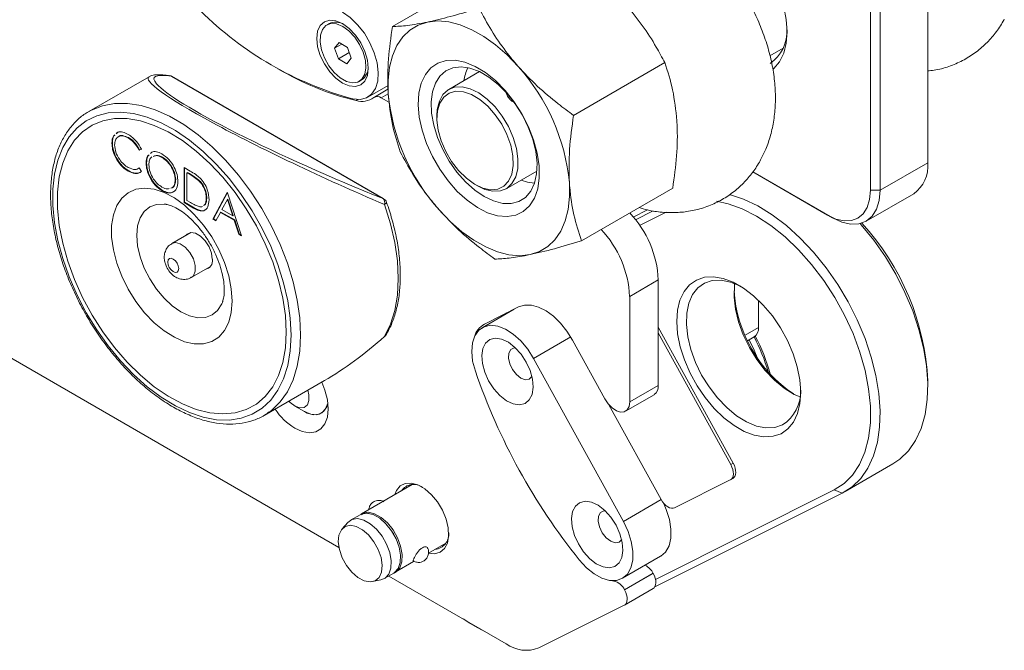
# Model space of a CAD drawing. Header units: millimetres. Extents: x -1492 to 1019, y -120 to 1280.
# Tile 17 of 20: x 867 to 1013, y 469 to 563. Entities that reach past the tile are written whole.
import ezdxf

# ---------------------------------------------------------------- set-up
doc = ezdxf.new("R2010")
doc.units = ezdxf.units.MM

msp = doc.modelspace()

# ---------------------------------------------------------------- linework, layer by layer
at = {"color": 7, "linetype": 'Continuous', "lineweight": 15}
for p, q in [((1001.17, 541.61), (1001.17, 574.27)), ((935.32, 569.61), (921.8, 561.8)), ((992.69, 537.53), (992.69, 570.19)), ((994.1, 570.19), (994.1, 537.53)), ((912.41, 562.23), (912.07, 562.03)), ((913.24, 558.61), (913.89, 559.45)), ((914.28, 559.21), (913.24, 558.61)), ((913.89, 559.45), (915.13, 558.69)), ((913.82, 557.02), (913.24, 558.61)), ((915.4, 557.93), (913.82, 557.02)), ((915.13, 558.69), (915.71, 557.1)), ((977.78, 557.45), (979.72, 558.58)), ((915.06, 556.27), (913.82, 557.02)), ((915.71, 557.1), (915.06, 556.27)), ((962.18, 556.45), (948.66, 548.64)), ((934.73, 555.12), (930.17, 552.49)), ((885.72, 554.37), (876.8, 549.22)), ((920.42, 536.31), (889.04, 554.43)), ((920.49, 536.28), (889.11, 554.4)), ((916.89, 553.68), (917.22, 553.88)), ((918.15, 551.32), (921.15, 553.06)), ((921.14, 552.5), (919.13, 551.34)), ((920.13, 551.24), (921.36, 550.54)), ((928.41, 548.59), (928.41, 548.19)), ((913.88, 484.63), (807.6, 545.99)), ((880.91, 545.95), (881.07, 546.08)), ((880.29, 544.56), (880.22, 544.52)), ((882.68, 545.34), (882.61, 545.3)), ((884.59, 543.61), (884.24, 543.5)), ((884.31, 543.54), (884.24, 543.5)), ((884.67, 543.65), (884.31, 543.54)), ((886, 543.04), (886.15, 543.18)), ((880.86, 542.38), (880.79, 542.34)), ((887.71, 542.44), (887.64, 542.4)), ((1001.17, 541.61), (994.1, 537.53)), ((882.71, 540.41), (882.64, 540.37)), ((884.06, 540.78), (884.31, 540.88)), ((884.24, 540.84), (884.59, 540.33)), ((884.51, 540.27), (884.34, 540.17)), ((885.36, 541.58), (885.29, 541.54)), ((890.93, 540.9), (891.83, 540.38)), ((890.93, 535.72), (890.93, 540.9)), ((891, 535.76), (891, 540.86)), ((891.4, 540.18), (891.33, 540.14)), ((891.33, 540.14), (891.33, 536.02)), ((891.65, 539.96), (891.33, 540.14)), ((891.72, 540), (891.4, 540.18)), ((938.67, 537.76), (943.23, 540.39)), ((975.23, 540.25), (986.32, 533.85)), ((987.03, 533.45), (975.23, 540.25)), ((889.67, 539.12), (889.6, 539.08)), ((891.72, 540), (891.65, 539.96)), ((893.1, 539.05), (893.03, 539.01)), ((887.72, 537.51), (887.65, 537.47)), ((895.19, 533.26), (897.32, 537.21)), ((897.32, 537.21), (897.37, 537.18)), ((934.07, 538.39), (934.42, 538.18)), ((963.36, 537.86), (949.83, 530.05)), ((994.1, 537.53), (992.69, 537.53)), ((891, 535.76), (890.93, 535.72)), ((892.39, 534.95), (891, 535.76)), ((891.33, 536.02), (891.85, 535.72)), ((894.28, 536.39), (894.21, 536.35)), ((895.26, 533.3), (897.35, 537.19)), ((897.34, 536.19), (896.53, 534.68)), ((897.41, 536.23), (897.34, 536.19)), ((898.13, 533.75), (897.34, 536.19)), ((897.37, 537.18), (899.45, 530.8)), ((898.2, 533.79), (897.41, 536.23)), ((992.03, 532.95), (999.1, 537.03)), ((892.32, 534.91), (890.93, 535.72)), ((892.39, 534.95), (892.32, 534.91)), ((896.38, 534.31), (896.31, 534.27)), ((898.42, 533.14), (896.38, 534.31)), ((896.53, 534.68), (898.13, 533.75)), ((959.64, 534.62), (957.52, 533.57)), ((957.84, 533.17), (960.48, 534.49)), ((895.26, 533.3), (895.19, 533.26)), ((895.63, 533), (895.19, 533.26)), ((895.66, 533.07), (895.26, 533.3)), ((896.31, 534.27), (895.63, 533)), ((898.34, 533.1), (896.31, 534.27)), ((898.2, 533.79), (898.13, 533.75)), ((898.42, 533.14), (898.34, 533.1)), ((899.01, 531.05), (898.34, 533.1)), ((899.08, 531.09), (898.42, 533.14)), ((962.39, 534.28), (958.46, 532.32)), ((987.03, 533.45), (986.32, 533.85)), ((891.92, 531.27), (889.09, 529.64)), ((899.08, 531.09), (899.01, 531.05)), ((899.45, 530.8), (899.01, 531.05)), ((899.41, 530.9), (899.08, 531.09)), ((891.99, 524.62), (894.82, 526.25)), ((961.22, 524.26), (956.98, 521.81)), ((961.22, 524.26), (961.22, 508.62)), ((956.98, 521.81), (956.98, 506.17)), ((976.07, 521.23), (976.07, 517.19)), ((896.59, 520.93), (896.64, 521.06)), ((939.84, 519.91), (935.11, 517.18)), ((940.52, 520.25), (935.45, 517.72)), ((938.74, 519.36), (938.64, 519.22)), ((961.22, 517.26), (972.33, 497.09)), ((953.3, 506.62), (948.52, 515.32)), ((961.22, 516.41), (971.97, 496.89)), ((974.46, 515.25), (975.45, 515.82)), ((956.04, 488.47), (942.74, 512.63)), ((942.09, 509.56), (942.49, 509.95)), ((902.8, 504.19), (911.71, 509.33)), ((956.98, 506.17), (961.22, 508.62)), ((1001.18, 508.43), (1001.18, 509.25)), ((909.43, 507.24), (909.27, 507.92)), ((956.35, 504.8), (960.6, 507.25)), ((907.34, 505.55), (908.75, 504.74)), ((961.63, 491.72), (953.89, 505.77)), ((903.48, 504.62), (902.8, 504.19)), ((972.33, 497.09), (971.97, 496.89)), ((988.93, 492.9), (996.01, 496.98)), ((924.74, 493.93), (917.22, 489.59)), ((971.9, 494.62), (963.63, 490.48)), ((971.94, 494.64), (972.29, 494.84)), ((988.49, 492.66), (960.7, 478.78)), ((960.81, 479.89), (987.3, 493.13)), ((987.3, 493.13), (988.49, 492.66)), ((917, 489.46), (915.59, 488.65)), ((915.17, 488.3), (914.34, 487.37)), ((921.66, 487.09), (922, 486.57)), ((927.16, 483.78), (929.74, 485.27)), ((955.4, 485.39), (955.8, 485.79)), ((955.92, 480.04), (961.57, 483.3)), ((922.22, 480.93), (924.95, 482.51)), ((920.59, 479.99), (922, 480.8)), ((938.68, 470.31), (921.26, 480.37)), ((960.47, 480.78), (956.23, 478.33)), ((956.23, 478.32), (960.48, 480.76)), ((960.47, 480.78), (960.48, 480.76)), ((918.86, 479.55), (920.08, 479.8)), ((954.19, 479.7), (954.65, 479.63)), ((956.2, 476.07), (960.44, 478.52)), ((956.23, 478.33), (956.23, 478.32)), ((956.17, 476.05), (943.5, 469.72)), ((933.33, 473.37), (934.03, 472.96))]:
    msp.add_line(p, q, dxfattribs=at)
at = {"color": 8, "linetype": 'Continuous', "lineweight": 15}
for p, q in [((921.18, 551.85), (920.13, 551.24)), ((916.67, 550.97), (916.41, 550.82)), ((976.07, 517.19), (974.09, 516.05)), ((948.24, 515.8), (942.74, 512.63)), ((961.64, 491.7), (956.04, 488.47)), ((954.65, 479.63), (954.75, 479.69))]:
    msp.add_line(p, q, dxfattribs=at)
at = {"color": 7, "linetype": 'Continuous', "lineweight": 15, "flags": 128}
for points in [[(963.8, 576.96), (963.86, 577.02), (964.89, 577.71), (966.09, 578.1), (967.43, 578.16), (968.86, 577.9), (970.36, 577.33), (971.88, 576.45), (973.38, 575.3), (974.81, 573.9), (976.15, 572.29), (977.34, 570.53), (978.37, 568.64), (979.2, 566.7), (979.81, 564.74), (980.19, 562.82), (980.31, 561), (980.19, 559.33), (979.81, 557.84), (979.2, 556.59), (978.37, 555.6), (978.26, 555.5)], [(915.95, 551.07), (917.01, 550.98), (917.95, 551.22), (918.72, 551.77), (919.29, 552.62), (919.62, 553.71), (919.7, 554.99), (919.53, 556.42), (919.11, 557.9), (918.47, 559.39), (917.64, 560.8), (916.65, 562.07), (915.55, 563.13), (914.4, 563.94)], [(918.22, 555.61), (918.09, 554.55), (917.71, 553.7), (917.11, 553.14), (916.31, 552.9), (915.39, 552.99), (914.41, 553.41), (913.42, 554.13), (912.5, 555.1), (911.71, 556.26), (911.1, 557.52), (910.72, 558.8), (910.59, 560.02), (910.72, 561.09), (911.1, 561.93), (911.71, 562.49), (912.5, 562.74), (913.42, 562.65), (914.41, 562.23), (915.39, 561.5), (916.31, 560.53), (917.11, 559.38), (917.71, 558.11), (918.09, 556.83), (918.22, 555.61)], [(917.48, 557.98), (916.94, 559.16), (916.21, 560.25), (915.35, 561.15), (914.43, 561.82), (913.51, 562.19), (912.67, 562.24), (911.95, 561.96), (911.43, 561.38), (911.13, 560.54), (911.08, 559.5), (911.28, 558.34), (911.72, 557.14), (912.36, 555.99), (913.16, 554.99), (914.06, 554.19), (914.98, 553.67), (915.87, 553.46), (916.66, 553.57), (917.29, 554.01), (917.7, 554.72), (917.88, 555.67), (917.8, 556.79), (917.48, 557.98)], [(927.02, 562.47), (925.63, 562.01), (924.4, 561.27), (923.34, 560.26), (922.47, 558.98), (921.81, 557.48), (921.37, 555.76), (921.16, 553.86), (921.18, 551.82)], [(940.45, 555.88), (938.81, 557.59), (937.11, 559.08), (935.36, 560.33), (933.6, 561.33), (931.85, 562.05), (930.15, 562.49), (928.53, 562.63), (927.02, 562.47)], [(938.5, 552.33), (937.08, 553.78), (935.58, 554.98), (934.06, 555.9), (932.55, 556.52), (931.11, 556.81), (929.76, 556.76), (928.55, 556.39), (927.52, 555.69), (926.69, 554.69), (926.09, 553.42), (925.73, 551.92), (925.63, 550.22), (925.79, 548.38), (926.2, 546.45), (926.85, 544.49), (927.73, 542.54), (928.81, 540.67), (930.05, 538.94), (931.42, 537.38), (932.88, 536.05), (934.4, 534.99), (935.92, 534.22), (937.4, 533.77), (938.8, 533.64), (940.09, 533.85), (941.21, 534.39), (942.14, 535.24), (942.86, 536.38), (943.34, 537.77), (943.57, 539.38), (943.54, 541.15), (943.26, 543.04), (942.72, 545), (941.96, 546.96), (940.98, 548.88), (939.81, 550.68), (938.5, 552.33)], [(938.8, 551.9), (940.01, 550.37), (941.07, 548.69), (941.95, 546.91), (942.62, 545.09), (943.06, 543.29), (943.25, 541.57), (943.18, 539.98), (942.87, 538.57), (942.32, 537.4), (941.54, 536.49), (940.57, 535.87), (939.43, 535.57), (938.16, 535.6), (936.8, 535.95), (935.4, 536.61), (934, 537.57), (932.64, 538.78), (931.37, 540.22), (930.23, 541.83), (929.26, 543.57), (928.48, 545.38), (927.93, 547.19), (927.61, 548.96), (927.55, 550.62), (927.73, 552.13), (928.17, 553.42), (928.84, 554.47), (929.71, 555.24), (930.77, 555.69), (931.98, 555.83), (933.3, 555.64), (934.69, 555.13), (936.1, 554.32), (937.48, 553.23), (938.8, 551.9)], [(928.41, 548.59), (928.46, 549.49), (928.76, 550.73), (929.3, 551.72), (930.07, 552.43), (931.03, 552.81), (932.14, 552.86), (933.34, 552.57), (934.6, 551.96), (935.84, 551.05), (937.02, 549.88), (938.09, 548.5), (939, 546.97), (939.71, 545.36), (940.19, 543.75), (940.41, 542.19), (940.38, 540.76), (940.08, 539.52), (939.53, 538.53), (938.77, 537.82), (937.81, 537.44), (936.7, 537.39), (935.5, 537.67), (934.42, 538.18)], [(931.61, 540.45), (932.77, 539.31), (933.98, 538.44), (935.2, 537.87), (936.36, 537.62), (937.42, 537.72), (938.32, 538.16), (939.02, 538.91), (939.49, 539.95), (939.71, 541.21), (939.66, 542.65), (939.35, 544.2), (938.79, 545.78), (938.02, 547.31), (937.05, 548.74), (935.95, 549.99), (934.76, 551), (933.54, 551.73), (932.34, 552.14), (931.22, 552.21), (930.24, 551.94), (929.43, 551.34), (928.84, 550.44), (928.5, 549.29), (928.41, 547.93), (928.59, 546.43), (929.03, 544.85), (929.7, 543.29), (930.58, 541.79), (931.61, 540.45)], [(906.77, 516.09), (906.65, 518.58), (906.28, 521.17), (905.67, 523.84), (904.82, 526.54), (903.76, 529.24), (902.49, 531.89), (901.03, 534.47), (899.4, 536.93), (897.63, 539.25), (895.74, 541.38), (893.75, 543.3), (891.7, 544.98), (889.62, 546.4), (887.52, 547.54), (885.45, 548.37), (883.43, 548.9), (881.49, 549.11), (879.66, 549.01), (877.96, 548.58), (876.41, 547.84), (875.04, 546.79), (873.87, 545.46), (872.92, 543.86), (872.19, 542.02), (871.7, 539.95), (871.45, 537.69), (871.45, 535.27), (871.7, 532.73), (872.19, 530.09), (872.92, 527.41), (873.87, 524.7), (875.04, 522.02), (876.41, 519.4), (877.96, 516.87), (879.66, 514.48), (881.49, 512.26), (883.43, 510.23), (885.45, 508.42), (887.52, 506.87), (889.62, 505.59), (891.7, 504.6), (893.75, 503.91), (895.74, 503.54), (897.63, 503.49), (899.4, 503.76), (901.03, 504.35), (902.49, 505.24), (903.76, 506.43), (904.82, 507.9), (905.67, 509.62), (906.28, 511.58), (906.65, 513.75), (906.77, 516.09)], [(906.06, 516.5), (905.94, 518.98), (905.55, 521.57), (904.92, 524.24), (904.05, 526.94), (902.95, 529.62), (901.64, 532.26), (900.14, 534.8), (898.47, 537.22), (896.66, 539.47), (894.73, 541.52), (892.72, 543.34), (890.66, 544.91), (888.57, 546.19), (886.49, 547.16), (884.45, 547.83), (882.48, 548.16), (880.61, 548.17), (878.87, 547.84), (877.28, 547.18), (875.87, 546.21), (874.67, 544.94), (873.68, 543.39), (872.92, 541.57), (872.41, 539.53), (872.16, 537.28), (872.16, 534.87), (872.41, 532.33), (872.92, 529.69), (873.68, 527.01), (874.67, 524.31), (875.87, 521.64), (877.28, 519.05), (878.87, 516.56), (880.61, 514.22), (882.48, 512.07), (884.45, 510.13), (886.49, 508.43), (888.57, 507.01), (890.66, 505.88), (892.72, 505.06), (894.73, 504.56), (896.66, 504.39), (898.47, 504.55), (900.14, 505.04), (901.64, 505.85), (902.95, 506.98), (904.05, 508.39), (904.92, 510.08), (905.55, 512.01), (905.94, 514.17), (906.06, 516.5)], [(906.06, 516.5), (905.94, 518.98), (905.55, 521.57), (904.92, 524.24), (904.05, 526.94), (902.95, 529.62), (901.64, 532.26), (900.14, 534.8), (898.47, 537.22), (896.66, 539.47), (894.73, 541.52), (892.72, 543.34), (890.66, 544.91), (888.57, 546.19), (886.49, 547.16), (884.45, 547.83), (882.48, 548.16), (880.61, 548.17), (878.87, 547.84), (877.28, 547.18), (875.87, 546.21), (874.67, 544.94), (873.68, 543.39), (872.92, 541.57), (872.41, 539.53), (872.16, 537.28), (872.16, 534.87), (872.41, 532.33), (872.92, 529.69), (873.68, 527.01), (874.67, 524.31), (875.87, 521.64), (877.28, 519.05), (878.87, 516.56), (880.61, 514.22), (882.48, 512.07), (884.45, 510.13), (886.49, 508.43), (888.57, 507.01), (890.66, 505.88), (892.72, 505.06), (894.73, 504.56), (896.66, 504.39), (898.47, 504.55), (900.14, 505.04), (901.64, 505.85), (902.95, 506.98), (904.05, 508.39), (904.92, 510.08), (905.55, 512.01), (905.94, 514.17), (906.06, 516.5)], [(940.89, 539.05), (941.85, 538.74), (942.88, 538.6)], [(898.05, 521.13), (897.92, 522.95), (897.54, 524.87), (896.91, 526.83), (896.06, 528.77), (895.01, 530.64), (893.79, 532.39), (892.43, 533.96), (890.98, 535.31), (889.47, 536.41), (887.96, 537.21), (886.47, 537.7), (885.06, 537.86), (883.77, 537.68), (882.63, 537.18), (881.68, 536.37), (880.94, 535.27), (880.43, 533.9), (880.17, 532.32), (880.17, 530.57), (880.43, 528.69), (880.94, 526.75), (881.68, 524.79), (882.63, 522.87), (883.77, 521.06), (885.06, 519.39), (886.47, 517.92), (887.96, 516.7), (889.47, 515.75), (890.98, 515.1), (892.43, 514.77), (893.79, 514.78), (895.01, 515.12), (896.06, 515.78), (896.91, 516.74), (897.54, 517.98), (897.92, 519.45), (898.05, 521.13)], [(942.21, 528), (943.59, 528.46), (944.83, 529.2), (945.89, 530.21), (946.75, 531.49), (947.41, 532.99), (947.85, 534.71), (948.06, 536.61), (948.04, 538.65)], [(986.32, 533.85), (987.56, 533.28), (988.76, 533.01), (989.86, 533.05), (990.82, 533.41), (991.61, 534.07), (992.2, 535), (992.56, 536.17), (992.69, 537.53)], [(994.1, 537.53), (993.96, 536.01), (993.56, 534.72), (992.91, 533.68), (992.03, 532.95), (990.96, 532.55), (989.73, 532.51), (988.41, 532.81), (987.03, 533.45)], [(987.3, 493.13), (988.77, 494.07), (990.03, 495.33), (991.06, 496.89), (991.85, 498.72), (992.39, 500.79), (992.66, 503.07), (992.67, 505.53), (992.41, 508.12), (991.89, 510.81), (991.11, 513.55), (990.09, 516.3), (988.84, 519.01), (987.39, 521.65), (985.75, 524.17), (983.96, 526.54), (982.03, 528.7), (980.01, 530.64), (977.91, 532.32), (975.79, 533.71), (973.66, 534.79), (971.57, 535.55), (969.86, 535.92)], [(971.8, 536.93), (973.86, 536.24), (975.98, 535.22), (978.12, 533.9), (980.23, 532.3), (982.28, 530.44), (984.25, 528.35), (986.1, 526.06), (987.82, 523.6), (989.36, 521.01), (990.72, 518.33), (991.87, 515.59), (992.8, 512.83), (993.49, 510.1), (993.92, 507.43), (994.11, 504.87), (994.03, 502.45), (993.7, 500.21), (993.12, 498.17), (992.29, 496.38), (991.24, 494.85), (989.96, 493.6), (988.49, 492.66)], [(920.62, 515.88), (921.51, 517.68), (922.16, 519.73), (922.55, 522), (922.68, 524.46), (922.55, 527.07), (922.16, 529.79), (921.51, 532.59), (920.62, 535.43)], [(928.77, 534.59), (930.41, 532.88), (932.11, 531.39), (933.86, 530.13), (935.63, 529.14), (937.37, 528.42), (939.07, 527.98), (940.69, 527.84), (942.21, 528)], [(996.01, 496.98), (997.03, 497.68), (998.31, 498.93), (999.36, 500.46), (1000.19, 502.25), (1000.77, 504.29), (1001.1, 506.53), (1001.18, 508.95), (1001, 511.52), (1000.56, 514.18), (999.87, 516.91), (998.94, 519.67), (997.79, 522.41), (996.43, 525.09), (994.89, 527.69), (993.17, 530.14), (991.32, 532.44), (991.17, 532.6)], [(895.1, 527.32), (894.98, 528.23), (894.61, 529.18), (894.04, 530.05), (893.35, 530.74), (892.61, 531.17), (891.92, 531.27), (891.36, 531.05), (891.15, 530.83)], [(888.55, 526.51), (888.49, 526.91), (888.56, 527.23), (888.74, 527.42), (889.01, 527.46), (889.32, 527.35), (889.63, 527.09), (889.89, 526.73), (890.06, 526.32), (890.12, 525.93), (890.05, 525.61), (889.87, 525.42), (889.6, 525.37), (889.29, 525.49), (888.98, 525.75), (888.72, 526.11), (888.55, 526.51)], [(979.42, 501.47), (978.23, 501.08), (976.89, 501), (975.46, 501.25), (973.97, 501.81), (972.45, 502.68), (970.95, 503.82), (969.51, 505.21), (968.17, 506.81), (966.97, 508.57), (965.93, 510.45), (965.09, 512.39), (964.47, 514.35), (964.09, 516.27), (963.96, 518.09), (964.07, 519.77), (964.43, 521.27), (965.04, 522.53), (965.86, 523.53), (966.88, 524.24), (968.07, 524.64), (969.4, 524.71), (970.83, 524.46), (972.33, 523.9), (973.85, 523.04), (975.35, 521.89), (976.79, 520.5), (978.13, 518.91), (979.33, 517.14), (980.37, 515.26), (981.2, 513.32), (981.82, 511.36), (982.2, 509.44), (982.34, 507.62), (982.22, 505.94), (981.86, 504.44), (981.26, 503.18), (980.44, 502.18), (979.42, 501.47)], [(973.51, 523.25), (973.41, 523.31), (971.95, 523.91), (970.54, 524.2), (969.23, 524.15), (968.07, 523.77), (967.08, 523.07), (966.29, 522.08), (965.74, 520.81), (965.43, 519.32), (965.38, 517.64), (965.59, 515.83), (966.04, 513.94), (966.74, 512.03), (967.65, 510.16), (968.75, 508.39), (970, 506.76), (971.37, 505.33), (972.82, 504.13), (974.3, 503.22), (975.76, 502.61), (977.17, 502.33), (978.48, 502.38), (979.64, 502.76), (979.64, 502.76)], [(982.24, 506.91), (981.37, 507.3), (979.89, 508.22), (978.45, 509.41), (977.07, 510.84), (975.82, 512.47), (974.72, 514.25), (973.81, 516.12), (973.12, 518.03), (972.66, 519.91), (972.45, 521.72), (972.5, 523.4), (972.54, 523.7)], [(940.52, 520.25), (941.4, 520.52), (942.4, 520.51), (943.47, 520.22), (944.58, 519.66), (945.67, 518.86), (946.72, 517.84), (947.68, 516.64), (948.52, 515.32)], [(942.74, 512.63), (941.86, 514.01), (940.84, 515.23), (939.72, 516.23), (938.57, 516.97), (937.42, 517.41), (936.35, 517.53), (935.39, 517.32), (934.61, 516.8), (934.02, 515.98), (933.66, 514.91), (933.56, 513.64), (933.7, 512.23), (934.1, 510.75)], [(920.65, 515.87), (920.64, 515.86), (920.62, 515.88)], [(941.46, 505.96), (940.65, 505.76), (939.72, 505.9), (938.72, 506.36), (937.74, 507.12), (936.83, 508.12), (936.07, 509.3), (935.49, 510.57), (935.14, 511.85), (935.04, 513.05), (935.21, 514.09), (935.62, 514.9), (936.25, 515.42), (937.06, 515.62), (938, 515.48), (938.99, 515.02), (939.97, 514.26), (940.88, 513.26), (941.65, 512.09), (942.23, 510.82), (942.58, 509.54), (942.67, 508.34), (942.51, 507.3), (942.1, 506.49), (941.46, 505.96)], [(940.03, 514.21), (939.85, 514.2), (939.36, 513.95), (939.06, 513.42), (939.01, 512.67), (939.2, 511.81), (939.61, 510.96), (940.19, 510.22), (940.86, 509.7), (941.52, 509.47), (942.09, 509.56), (942.09, 509.56)], [(911.32, 509.11), (911.8, 507.91), (912.17, 506.49), (912.29, 505.14), (912.17, 503.94), (911.8, 502.95), (911.21, 502.2), (910.43, 501.75), (909.49, 501.61), (908.44, 501.79), (907.34, 502.29)], [(906.45, 506.29), (906.63, 506.1), (907.36, 505.54), (908.08, 505.28), (908.72, 505.34), (909.19, 505.73), (909.43, 506.39), (909.43, 507.24)], [(956.98, 506.17), (956.88, 505.51), (956.61, 505.01), (956.18, 504.72), (955.63, 504.67), (955.02, 504.86), (954.39, 505.28), (953.8, 505.88), (953.3, 506.62)], [(912.23, 506.06), (912.06, 505.46), (911.6, 504.75), (910.92, 504.34), (910.09, 504.27), (909.16, 504.53), (908.75, 504.74)], [(908.76, 504.74), (909.71, 504.34), (910.59, 504.27), (911.34, 504.54), (911.89, 505.13), (912.22, 505.99), (912.23, 506.06)], [(971.97, 496.89), (972.14, 496.53), (972.26, 496.18), (972.34, 495.83), (972.35, 495.5), (972.32, 495.2), (972.23, 494.95), (972.09, 494.75), (971.9, 494.62)], [(972.33, 497.09), (972.5, 496.74), (972.62, 496.38), (972.69, 496.03), (972.71, 495.7), (972.67, 495.4), (972.58, 495.15), (972.44, 494.96), (972.29, 494.84)], [(922.17, 492.44), (922.41, 493.06), (922.95, 493.73), (923.7, 494.11), (924.59, 494.16), (925.58, 493.89), (926.59, 493.3), (927.58, 492.43), (928.47, 491.35), (929.22, 490.12), (929.76, 488.81), (930.08, 487.51), (930.14, 486.3), (929.95, 485.25), (929.52, 484.44), (928.87, 483.9), (928.04, 483.69), (927.16, 483.78)], [(954.77, 481.8), (953.96, 481.6), (953.03, 481.73), (952.03, 482.2), (951.05, 482.95), (950.14, 483.96), (949.38, 485.13), (948.8, 486.4), (948.45, 487.68), (948.35, 488.88), (948.52, 489.92), (948.93, 490.73), (949.56, 491.25), (950.38, 491.45), (951.31, 491.32), (952.3, 490.86), (953.28, 490.1), (954.19, 489.1), (954.96, 487.92), (955.54, 486.65), (955.89, 485.37), (955.98, 484.17), (955.82, 483.13), (955.41, 482.32), (954.77, 481.8)], [(961.57, 483.3), (961.59, 483.31), (962.31, 483.94), (962.81, 484.85), (963.08, 485.99), (963.1, 487.32), (962.87, 488.77), (962.39, 490.26), (961.97, 491.21)], [(963.63, 490.48), (963.41, 490.42), (963.16, 490.42), (962.89, 490.49), (962.62, 490.63), (962.34, 490.83), (962.08, 491.09), (961.84, 491.39), (961.63, 491.72)], [(920.85, 488.13), (919.92, 488.94), (918.96, 489.48), (918.03, 489.69), (917.22, 489.57), (917, 489.46)], [(917.15, 489.54), (917.44, 489.69), (918.25, 489.82), (919.17, 489.6), (920.13, 489.07), (921.07, 488.25)], [(953.34, 490.04), (953.16, 490.03), (952.67, 489.78), (952.37, 489.25), (952.32, 488.51), (952.51, 487.65), (952.92, 486.79), (953.5, 486.05), (954.17, 485.53), (954.83, 485.3), (955.4, 485.39), (955.4, 485.39)], [(915.79, 480.95), (915, 481.96), (914.36, 483.1), (913.95, 484.3), (913.78, 485.45), (913.88, 486.45), (914.24, 487.24), (914.82, 487.74), (915.58, 487.91), (916.45, 487.74), (917.38, 487.24), (918.28, 486.46), (919.07, 485.46), (919.7, 484.31), (920.12, 483.12), (920.28, 481.97), (920.19, 480.96), (919.83, 480.18), (919.25, 479.68), (918.49, 479.51), (917.61, 479.68), (916.69, 480.17), (915.79, 480.95)], [(915.17, 488.3), (915.17, 488.3), (915.81, 488.76), (916.63, 488.88), (917.55, 488.67), (918.51, 488.13), (919.44, 487.31)], [(922, 480.8), (922.13, 480.88), (922.67, 481.49), (922.97, 482.37), (923.02, 483.45), (922.81, 484.66), (922.35, 485.9), (921.68, 487.09), (920.85, 488.13)], [(921.07, 488.25), (921.9, 487.21), (922.57, 486.02), (923.02, 484.78), (923.24, 483.57), (923.19, 482.49), (922.88, 481.61), (922.34, 481.01), (922.11, 480.87)], [(949.51, 482.76), (950.57, 481.61), (951.71, 480.7), (952.86, 480.06), (953.99, 479.73), (955.03, 479.72), (955.93, 480.04), (956.65, 480.67), (957.16, 481.58), (957.43, 482.73), (957.45, 484.06), (957.21, 485.5), (956.74, 487), (956.04, 488.47)], [(919.44, 487.31), (920.28, 486.27), (920.95, 485.09), (921.4, 483.85), (921.62, 482.64), (921.57, 481.56), (921.26, 480.68), (920.72, 480.07), (920.08, 479.8)], [(960.48, 480.76), (960.65, 480.41), (960.77, 480.06), (960.84, 479.7), (960.86, 479.38), (960.82, 479.08), (960.73, 478.83), (960.59, 478.63), (960.44, 478.52)], [(956.17, 476.05), (956.35, 476.18), (956.49, 476.38), (956.58, 476.63), (956.61, 476.93), (956.6, 477.26), (956.53, 477.61), (956.4, 477.96), (956.23, 478.32)], [(932.27, 474.02), (933.27, 473.4), (934.39, 472.79)], [(935.12, 472.37), (934.49, 472.7), (934.03, 472.96)]]:
    msp.add_lwpolyline(points, dxfattribs=at)
at = {"color": 8, "linetype": 'Continuous', "lineweight": 15, "flags": 128}
for points in [[(889.04, 554.43), (889.1, 554.4), (889.11, 554.4)], [(876.87, 549.26), (877.18, 549.43), (878.82, 550.07), (880.61, 550.4), (882.52, 550.4), (884.53, 550.09), (886.61, 549.45), (888.73, 548.52), (890.87, 547.28), (892.99, 545.77), (895.07, 544), (897.08, 541.99), (898.99, 539.78), (900.78, 537.4), (902.42, 534.86), (903.88, 532.22), (905.16, 529.5), (906.23, 526.75), (907.08, 523.99), (907.69, 521.27), (908.06, 518.63), (908.19, 516.09)], [(920.49, 536.28), (920.48, 536.28), (920.42, 536.31)], [(920.93, 535.75), (920.93, 535.71), (920.9, 535.65), (920.84, 535.58), (920.74, 535.51), (920.62, 535.43)], [(888.24, 535.46), (887.94, 535.5), (886.81, 535.45), (885.82, 535.09), (885.01, 534.41), (884.4, 533.46), (884.03, 532.25), (883.91, 530.85), (884.03, 529.31), (884.4, 527.68), (885.01, 526.02), (885.82, 524.41), (886.81, 522.89), (887.94, 521.54), (889.17, 520.41), (890.45, 519.52), (891.72, 518.93), (892.95, 518.65), (894.08, 518.7), (895.07, 519.07), (895.89, 519.74), (896.49, 520.7), (896.59, 520.93)], [(889.09, 529.64), (889.63, 529.78), (890.35, 529.6), (891.1, 529.09), (891.78, 528.32), (892.29, 527.38), (892.56, 526.41), (892.56, 525.54), (892.29, 524.88), (892, 524.62)], [(908.19, 516.09), (908.06, 513.7), (907.69, 511.48), (907.08, 509.47), (906.23, 507.69), (905.16, 506.17), (903.88, 504.93), (903.48, 504.62)], [(975.89, 512.77), (975.44, 513.86), (974.7, 515.39)]]:
    msp.add_lwpolyline(points, dxfattribs=at)
at = {"color": 7, "linetype": 'Continuous', "lineweight": 15}
for centre, radius, start, end in [((929.39, 600.45), 51.17, 225.2323, 254.773), ((913.39, 560.14), 2.31, 57.9975, 115.2397), ((974.41, 561.14), 5.9, 305.3396, 2.8031), ((926.25, 591.5), 41.85, 239.1954, 256.393), ((915.95, 555.76), 2.27, 304.1664, 2.5854), ((938.5, 552.91), 6.17, 152.9887, 172.0183), ((917.96, 535.68), 30.23, 5.6389, 41.9345), ((888.61, 553.53), 1, 60.0027, 81.3063), ((951.26, 554.79), 30.23, 185.6389, 221.9346), ((917.24, 553.82), 3.11, 254.4466, 305.7629), ((919.56, 550.48), 0.958, 53.2525, 121.5442), ((996.25, 541.08), 4.95, 305.1584, 6.1538), ((919.84, 535.72), 0.831, 339.4599, 45.1684), ((919.99, 535.41), 1, 19.6327, 60.0027), ((945.77, 523.53), 15.47, 2.6981, 43.5198), ((941.52, 521.08), 15.47, 2.6981, 43.5198), ((964.22, 507.54), 37, 2.645, 42.7682), ((893.81, 527.1), 1.32, 280.5944, 9.4489), ((992.38, 523.96), 19.97, 183.7774, 236.2172), ((936.97, 514.97), 3.14, 118.9501, 163.8235), ((974.61, 517.03), 1.47, 304.8291, 6.483), ((919.99, 516.61), 1, 311.5503, 328.7614), ((950.94, 503.09), 27.81, 15.0782, 27.5075), ((1022.34, 541.11), 93.32, 198.9907, 218.7012), ((959.76, 508.46), 1.47, 304.8291, 6.483), ((976.39, 507.74), 5.94, 303.1315, 2.2556), ((912.38, 510.49), 9.63, 214.0006, 238.4462), ((924.95, 491.77), 2.19, 52.9423, 145.7151), ((927.93, 486.56), 2.23, 275.2843, 6.0462), ((958.01, 479.52), 2.76, 27.0657, 62.7963), ((954.09, 477.35), 2.35, 24.5618, 76.3435), ((941.64, 474.53), 5.15, 234.8778, 291.164)]:
    msp.add_arc(centre, radius, start, end, dxfattribs=at)
at = {"color": 8, "linetype": 'Continuous', "lineweight": 15}
for centre, radius, start, end in [((888.62, 553.63), 0.902, 62.1947, 81.3181), ((920.31, 516.42), 0.629, 299.4601, 328.5699), ((950.24, 502.71), 28.4, 16.2412, 27.4889)]:
    msp.add_arc(centre, radius, start, end, dxfattribs=at)
for centre, major_axis, ratio, start_param, end_param in [((915.15, 541.98), (28.69, -12.22), 0.103836, 2.756774, 3.35293), ((914.72, 541.09), (29.13, -13.14), 0.088087, 3.07834, 4.955906)]:
    msp.add_ellipse(centre, major_axis=major_axis, ratio=ratio, start_param=start_param, end_param=end_param, dxfattribs=at)
at = {"color": 7, "linetype": 'Continuous', "lineweight": 15}
for centre, major_axis, ratio, start_param, end_param in [((914.72, 541.09), (29.13, -13.14), 0.088087, 3.071019, 3.07834), ((915.15, 541.98), (28.69, -12.22), 0.103836, 3.35293, 4.94127), ((914.72, 541.09), (23.38, 33.82), 0.515119, 3.968863, 4.275795)]:
    msp.add_ellipse(centre, major_axis=major_axis, ratio=ratio, start_param=start_param, end_param=end_param, dxfattribs=at)
for points, knots in [([(976.39, 542.03), (976.66, 542.56), (977.25, 543.74), (977.92, 545.71), (978.39, 547.93), (978.61, 550.3), (978.58, 552.78), (978.28, 555.35), (977.71, 557.95), (976.9, 560.55), (975.86, 563.1), (974.61, 565.57), (973.17, 567.93), (971.54, 570.17), (969.73, 572.25), (967.75, 574.16), (965.61, 575.86), (963.4, 577.27), (961.17, 578.33), (959.59, 578.95), (958.74, 579.13), (958.64, 579.15)], [0, 0, 0, 0, 0.040402, 0.090585, 0.142083, 0.195504, 0.25077, 0.307419, 0.36474, 0.42205, 0.479164, 0.536129, 0.593122, 0.650357, 0.708044, 0.766441, 0.82574, 0.88594, 0.940139, 0.992727, 1, 1, 1, 1]), ([(962.18, 556.45), (961.77, 557.22), (960.77, 559.09), (958.92, 562.02), (957.23, 564.06), (956.38, 565.08)], [0, 0, 0, 0, 0.257244, 0.62638, 1, 1, 1, 1]), ([(927.02, 562.47), (927.17, 562.5), (928.33, 562.75), (930.77, 563.36), (933.34, 564.13), (934.64, 564.52)], [0, 0, 0, 0, 0.070108, 0.530793, 1, 1, 1, 1]), ([(940.45, 555.88), (939.83, 556.62), (938.38, 558.34), (936.42, 561.23), (935.24, 563.42), (934.64, 564.52)], [0, 0, 0, 0, 0.268407, 0.632373, 1, 1, 1, 1]), ([(921.8, 561.8), (922.5, 561.83), (923.93, 561.88), (925.98, 562.27), (927.02, 562.47)], [0, 0, 0, 0, 0.495458, 1, 1, 1, 1]), ([(1001.17, 555.22), (1001.48, 555.25), (1002.55, 555.35), (1004.3, 555.84), (1006.34, 556.7), (1008.19, 557.85), (1009.82, 559.23), (1011.22, 560.81), (1012.07, 562.07), (1012.47, 562.79), (1012.52, 562.89)], [0, 0, 0, 0, 0.066438, 0.225483, 0.380049, 0.531004, 0.679697, 0.827306, 0.975519, 1, 1, 1, 1]), ([(921.18, 551.82), (921.17, 552.04), (921.07, 553.71), (921.14, 557.01), (921.57, 560.2), (921.8, 561.8)], [0, 0, 0, 0, 0.070108, 0.530794, 1, 1, 1, 1]), ([(962.18, 556.45), (962.62, 555.13), (963.49, 552.48), (963.81, 549.4), (963.97, 547.85)], [0, 0, 0, 0, 0.495458, 1, 1, 1, 1]), ([(948.66, 548.64), (947.89, 549.21), (946.03, 550.58), (943.21, 552.95), (941.37, 554.9), (940.45, 555.88)], [0, 0, 0, 0, 0.2572436, 0.6263799, 1, 1, 1, 1]), ([(888.76, 554.52), (888.52, 554.55), (887.83, 554.65), (886.98, 554.68), (886.28, 554.63), (885.91, 554.45), (885.79, 554.39)], [0, 0, 0, 0, 0.1982951, 0.589726, 0.8685641, 1, 1, 1, 1]), ([(922.97, 543.22), (922.54, 544.53), (921.67, 547.19), (921.34, 550.26), (921.18, 551.82)], [0, 0, 0, 0, 0.495458, 1, 1, 1, 1]), ([(939.15, 551.1), (939.01, 551.27), (938.77, 551.58), (938.69, 551.89), (938.66, 552.04)], [0, 0, 0, 0, 0.536517, 1, 1, 1, 1]), ([(939.7, 550.63), (939.64, 550.66), (939.43, 550.79), (939.27, 550.97), (939.15, 551.1)], [0, 0, 0, 0, 0.271595, 1, 1, 1, 1]), ([(876.89, 549.23), (876.67, 549.11), (875.94, 548.74), (874.88, 547.81), (873.72, 546.47), (872.76, 544.89), (872.01, 543.08), (871.48, 541.08), (871.17, 538.89), (871.09, 536.56), (871.24, 534.1), (871.62, 531.56), (872.21, 528.96), (873.03, 526.33), (874.04, 523.71), (875.24, 521.13), (876.62, 518.61), (878.15, 516.19), (879.83, 513.9), (881.62, 511.76), (883.52, 509.8), (885.49, 508.04), (887.52, 506.51), (889.58, 505.22), (891.65, 504.2), (893.71, 503.45), (895.73, 502.99), (897.68, 502.83), (899.53, 502.97), (901.25, 503.43), (902.59, 504), (903.29, 504.52), (903.51, 504.69)], [0, 0, 0, 0, 0.014475, 0.04803, 0.081616, 0.11544, 0.149605, 0.184092, 0.218805, 0.253641, 0.288519, 0.323384, 0.358221, 0.393028, 0.42781, 0.462573, 0.497327, 0.532081, 0.566843, 0.601621, 0.636426, 0.671267, 0.706152, 0.741085, 0.776062, 0.81106, 0.846012, 0.880819, 0.915358, 0.949528, 0.983331, 1, 1, 1, 1]), ([(948.66, 548.64), (948.42, 546.94), (947.93, 543.5), (948.01, 540.28), (948.04, 538.65)], [0, 0, 0, 0, 0.495458, 1, 1, 1, 1]), ([(963.97, 547.85), (963.99, 547.63), (964.08, 545.95), (964.02, 542.66), (963.58, 539.47), (963.36, 537.86)], [0, 0, 0, 0, 0.070108, 0.530794, 1, 1, 1, 1]), ([(880.84, 545.91), (880.92, 545.99), (881.16, 546.24), (881.82, 546.21), (882.36, 545.95), (882.64, 545.82)], [0, 0, 0, 0, 0.197342, 0.598371, 1, 1, 1, 1]), ([(880.22, 544.52), (880.24, 544.93), (880.26, 545.47), (880.57, 545.68), (880.64, 545.73)], [0, 0, 0, 0, 0.7697454, 1, 1, 1, 1]), ([(880.79, 542.34), (880.6, 542.76), (880.27, 543.52), (880.24, 544.21), (880.22, 544.52)], [0, 0, 0, 0, 0.559027, 1, 1, 1, 1]), ([(880.29, 544.56), (880.3, 544.98), (880.32, 545.48), (880.6, 545.69), (880.65, 545.72)], [0, 0, 0, 0, 0.829639, 1, 1, 1, 1]), ([(880.86, 542.38), (880.67, 542.81), (880.34, 543.56), (880.31, 544.25), (880.29, 544.56)], [0, 0, 0, 0, 0.559027, 1, 1, 1, 1]), ([(882.61, 545.3), (882.32, 545.43), (881.75, 545.69), (881.08, 545.51), (880.68, 545), (880.64, 544.5), (880.62, 544.25)], [0, 0, 0, 0, 0.279854, 0.559518, 0.779686, 1, 1, 1, 1]), ([(882.68, 545.34), (882.4, 545.46), (881.84, 545.7), (881.29, 545.66), (881.14, 545.45), (881.14, 545.45)], [0, 0, 0, 0, 0.493098, 0.985861, 1, 1, 1, 1]), ([(884.24, 543.5), (883.98, 543.93), (883.52, 544.7), (882.89, 545.12), (882.61, 545.3)], [0, 0, 0, 0, 0.558424, 1, 1, 1, 1]), ([(882.64, 545.82), (883.07, 545.52), (883.84, 544.97), (884.36, 544.02), (884.59, 543.61)], [0, 0, 0, 0, 0.559517, 1, 1, 1, 1]), ([(884.31, 543.54), (884.05, 543.97), (883.59, 544.74), (882.96, 545.16), (882.68, 545.34)], [0, 0, 0, 0, 0.558424, 1, 1, 1, 1]), ([(880.62, 544.25), (880.66, 543.9), (880.73, 543.19), (881.29, 542.14), (881.96, 541.35), (882.41, 541.05), (882.64, 540.9)], [0, 0, 0, 0, 0.279435, 0.558922, 0.779284, 1, 1, 1, 1]), ([(885.93, 543), (885.99, 543.07), (886.2, 543.3), (886.81, 543.31), (887.35, 543.07), (887.62, 542.95)], [0, 0, 0, 0, 0.160497, 0.580282, 1, 1, 1, 1]), ([(928.77, 534.59), (928.16, 535.32), (926.7, 537.04), (924.75, 539.94), (923.56, 542.12), (922.97, 543.22)], [0, 0, 0, 0, 0.268407, 0.632373, 1, 1, 1, 1]), ([(882.64, 540.37), (882.24, 540.64), (881.53, 541.11), (881.02, 541.97), (880.79, 542.34)], [0, 0, 0, 0, 0.559805, 1, 1, 1, 1]), ([(882.71, 540.41), (882.31, 540.68), (881.61, 541.16), (881.09, 542.01), (880.86, 542.38)], [0, 0, 0, 0, 0.559805, 1, 1, 1, 1]), ([(885.29, 541.54), (885.31, 541.94), (885.34, 542.5), (885.65, 542.74), (885.74, 542.81)], [0, 0, 0, 0, 0.722838, 1, 1, 1, 1]), ([(885.36, 541.58), (885.38, 541.99), (885.4, 542.51), (885.69, 542.74), (885.75, 542.8)], [0, 0, 0, 0, 0.7749114, 1, 1, 1, 1]), ([(886.15, 542.48), (886.14, 542.48), (885.96, 542.43), (885.76, 542.03), (885.71, 541.55), (885.69, 541.31)], [0, 0, 0, 0, 0.014426, 0.507116, 1, 1, 1, 1]), ([(887.64, 542.4), (887.35, 542.54), (886.86, 542.76), (886.5, 542.6), (886.35, 542.54)], [0, 0, 0, 0, 0.593729, 1, 1, 1, 1]), ([(887.71, 542.44), (887.42, 542.58), (886.93, 542.8), (886.57, 542.64), (886.42, 542.58)], [0, 0, 0, 0, 0.593729, 1, 1, 1, 1]), ([(887.62, 542.95), (887.97, 542.7), (888.67, 542.21), (889.46, 541.02), (889.94, 539.84), (889.98, 539.18), (890.01, 538.84)], [0, 0, 0, 0, 0.279765, 0.559359, 0.779572, 1, 1, 1, 1]), ([(889.6, 539.08), (889.57, 539.43), (889.5, 540.12), (888.95, 541.15), (888.31, 541.94), (887.86, 542.25), (887.64, 542.4)], [0, 0, 0, 0, 0.279469, 0.55887, 0.779517, 1, 1, 1, 1]), ([(889.67, 539.12), (889.64, 539.47), (889.57, 540.16), (889.02, 541.19), (888.38, 541.98), (887.93, 542.29), (887.71, 542.44)], [0, 0, 0, 0, 0.279469, 0.55887, 0.779517, 1, 1, 1, 1]), ([(958.37, 534.98), (958.79, 534.85), (959.91, 534.51), (961.77, 534.25), (963.9, 534.19), (966.05, 534.43), (968.17, 534.97), (970.21, 535.85), (972.05, 536.99), (973.68, 538.37), (975.09, 539.95), (975.93, 541.21), (976.33, 541.93), (976.39, 542.03)], [0, 0, 0, 0, 0.062613, 0.166985, 0.268263, 0.367214, 0.475018, 0.579785, 0.682105, 0.782892, 0.882945, 0.983406, 1, 1, 1, 1]), ([(882.64, 540.9), (882.99, 540.75), (883.61, 540.48), (884.05, 540.73), (884.24, 540.84)], [0, 0, 0, 0, 0.5587711, 1, 1, 1, 1]), ([(884.59, 540.33), (884.46, 540.22), (884.18, 540.02), (883.51, 539.96), (882.97, 540.21), (882.64, 540.37)], [0, 0, 0, 0, 0.2804106, 0.5607969, 1, 1, 1, 1]), ([(884.23, 540.1), (884.05, 540.07), (883.59, 539.98), (883.05, 540.25), (882.71, 540.41)], [0, 0, 0, 0, 0.389648, 1, 1, 1, 1]), ([(887.65, 537.47), (887.31, 537.72), (886.61, 538.21), (885.84, 539.39), (885.36, 540.56), (885.31, 541.21), (885.29, 541.54)], [0, 0, 0, 0, 0.279662, 0.559354, 0.779636, 1, 1, 1, 1]), ([(887.72, 537.51), (887.38, 537.76), (886.68, 538.25), (885.91, 539.43), (885.43, 540.6), (885.38, 541.25), (885.36, 541.58)], [0, 0, 0, 0, 0.279662, 0.559354, 0.779636, 1, 1, 1, 1]), ([(885.69, 541.31), (885.72, 540.97), (885.79, 540.27), (886.33, 539.25), (886.97, 538.46), (887.41, 538.16), (887.64, 538.02)], [0, 0, 0, 0, 0.279416, 0.559077, 0.779477, 1, 1, 1, 1]), ([(891.83, 540.38), (892.1, 540.22), (892.59, 539.94), (893.05, 539.54), (893.26, 539.37)], [0, 0, 0, 0, 0.560445, 1, 1, 1, 1]), ([(890.01, 538.84), (889.97, 538.46), (889.89, 537.7), (889.25, 537.18), (888.47, 537.08), (887.93, 537.34), (887.65, 537.47)], [0, 0, 0, 0, 0.279631, 0.559342, 0.779597, 1, 1, 1, 1]), ([(888.96, 537.86), (889.03, 537.87), (889.28, 537.92), (889.53, 538.35), (889.58, 538.84), (889.6, 539.08)], [0, 0, 0, 0, 0.154422, 0.577135, 1, 1, 1, 1]), ([(889.03, 537.9), (889.1, 537.91), (889.35, 537.96), (889.6, 538.39), (889.65, 538.88), (889.67, 539.12)], [0, 0, 0, 0, 0.154422, 0.577135, 1, 1, 1, 1]), ([(893.03, 539.01), (892.77, 539.21), (892.31, 539.57), (891.85, 539.84), (891.65, 539.96)], [0, 0, 0, 0, 0.559542, 1, 1, 1, 1]), ([(893.1, 539.05), (892.84, 539.25), (892.38, 539.61), (891.92, 539.88), (891.72, 540)], [0, 0, 0, 0, 0.559542, 1, 1, 1, 1]), ([(894.21, 536.35), (894.19, 536.6), (894.16, 537.1), (893.89, 537.88), (893.49, 538.54), (893.18, 538.86), (893.03, 539.01)], [0, 0, 0, 0, 0.280179, 0.559765, 0.779797, 1, 1, 1, 1]), ([(894.28, 536.39), (894.26, 536.64), (894.24, 537.14), (893.96, 537.92), (893.56, 538.58), (893.25, 538.9), (893.1, 539.05)], [0, 0, 0, 0, 0.280179, 0.559765, 0.779797, 1, 1, 1, 1]), ([(893.26, 539.37), (893.49, 539.11), (893.94, 538.59), (894.5, 537.39), (894.57, 536.6), (894.61, 536.12)], [0, 0, 0, 0, 0.280264, 0.560715, 1, 1, 1, 1]), ([(887.64, 538.02), (887.93, 537.86), (888.32, 537.66), (888.62, 537.76), (888.7, 537.79)], [0, 0, 0, 0, 0.7517428, 1, 1, 1, 1]), ([(889.28, 537.31), (889.27, 537.3), (889.09, 537.12), (888.53, 537.15), (887.99, 537.39), (887.72, 537.51)], [0, 0, 0, 0, 0.0496392, 0.52466, 1, 1, 1, 1]), ([(948.04, 538.65), (948.06, 538.43), (948.17, 536.77), (948.64, 533.78), (949.43, 531.3), (949.83, 530.05)], [0, 0, 0, 0, 0.070108, 0.530794, 1, 1, 1, 1]), ([(894.61, 536.12), (894.58, 535.75), (894.51, 535.01), (893.93, 534.42), (893.11, 534.48), (892.58, 534.77), (892.32, 534.91)], [0, 0, 0, 0, 0.2801244, 0.5592477, 0.7788369, 1, 1, 1, 1]), ([(893.8, 535.27), (893.88, 535.32), (894.16, 535.52), (894.19, 536), (894.21, 536.35)], [0, 0, 0, 0, 0.262085, 1, 1, 1, 1]), ([(893.87, 535.31), (893.95, 535.36), (894.23, 535.56), (894.26, 536.04), (894.28, 536.39)], [0, 0, 0, 0, 0.262085, 1, 1, 1, 1]), ([(920.84, 516.09), (921.01, 516.39), (921.49, 517.23), (922.12, 518.78), (922.64, 520.8), (922.94, 522.99), (923.01, 525.33), (922.85, 527.79), (922.46, 530.34), (921.86, 532.9), (921.3, 534.71), (920.97, 535.64), (920.93, 535.75)], [0, 0, 0, 0, 0.062195, 0.176986, 0.292477, 0.408712, 0.525341, 0.642098, 0.75881, 0.875427, 0.985808, 1, 1, 1, 1]), ([(888.27, 535.45), (888.45, 535.41), (888.84, 535.34), (889.69, 534.96), (890.65, 534.36), (891.69, 533.53), (892.74, 532.47), (893.75, 531.23), (894.67, 529.84), (895.47, 528.36), (896.1, 526.84), (896.55, 525.36), (896.83, 523.95), (896.86, 523.16), (896.88, 522.76)], [0, 0, 0, 0, 0.076016, 0.156687, 0.237423, 0.319361, 0.402875, 0.487753, 0.573562, 0.659798, 0.745888, 0.831204, 0.915277, 1, 1, 1, 1]), ([(891.85, 535.72), (892.09, 535.58), (892.52, 535.33), (892.94, 535.18), (893.13, 535.11)], [0, 0, 0, 0, 0.560427, 1, 1, 1, 1]), ([(893.95, 534.59), (893.93, 534.58), (893.76, 534.4), (893.16, 534.56), (892.65, 534.82), (892.39, 534.95)], [0, 0, 0, 0, 0.051261, 0.523937, 1, 1, 1, 1]), ([(893.13, 535.11), (893.32, 535.07), (893.52, 535.03), (893.64, 535.14), (893.65, 535.14)], [0, 0, 0, 0, 0.982096, 1, 1, 1, 1]), ([(936.99, 527.34), (936.22, 527.91), (934.36, 529.28), (931.53, 531.65), (929.7, 533.6), (928.77, 534.59)], [0, 0, 0, 0, 0.257243, 0.62638, 1, 1, 1, 1]), ([(949.83, 530.05), (948.45, 529.64), (945.67, 528.8), (943.37, 528.27), (942.21, 528)], [0, 0, 0, 0, 0.495458, 1, 1, 1, 1]), ([(889.11, 529.61), (888.99, 529.55), (888.64, 529.37), (888.26, 528.84), (888, 528.14), (887.95, 527.43), (888.05, 526.97), (888.1, 526.75)], [0, 0, 0, 0, 0.121637, 0.356723, 0.575572, 0.799639, 1, 1, 1, 1]), ([(942.21, 528), (942.06, 527.97), (940.91, 527.73), (939, 527.43), (937.66, 527.37), (936.99, 527.34)], [0, 0, 0, 0, 0.070108, 0.530794, 1, 1, 1, 1]), ([(888.1, 526.75), (888.16, 526.57), (888.33, 526.09), (888.79, 525.38), (889.45, 524.76), (890.21, 524.39), (891, 524.3), (891.63, 524.39), (891.91, 524.6), (891.98, 524.65)], [0, 0, 0, 0, 0.112176, 0.296993, 0.475884, 0.639848, 0.794295, 0.948362, 1, 1, 1, 1]), ([(896.88, 522.76), (896.87, 522.58), (896.86, 522.05), (896.76, 521.4), (896.64, 521.11), (896.6, 520.99)], [0, 0, 0, 0, 0.236391, 0.68101, 1, 1, 1, 1]), ([(920.11, 491.56), (919.93, 491.58), (919.62, 491.62), (919.15, 491.48), (918.72, 491.2), (918.39, 490.75), (918.33, 490.39), (918.3, 490.21)], [0, 0, 0, 0, 0.204232, 0.360275, 0.573347, 0.792794, 1, 1, 1, 1]), ([(920.53, 491.38), (920.51, 491.4), (920.39, 491.5), (920.23, 491.53), (920.11, 491.56)], [0, 0, 0, 0, 0.178245, 1, 1, 1, 1]), ([(917.2, 489.47), (917.23, 489.5), (917.43, 489.64), (917.84, 489.71), (918.26, 489.64), (918.42, 489.62)], [0, 0, 0, 0, 0.104005, 0.641799, 1, 1, 1, 1]), ([(926.25, 484.58), (926.35, 484.64), (926.57, 484.74), (926.83, 484.72), (926.99, 484.64), (927.01, 484.55), (927.01, 484.53)], [0, 0, 0, 0, 0.304321, 0.608325, 0.919912, 1, 1, 1, 1]), ([(924.93, 482.61), (924.91, 482.62), (924.87, 482.64), (924.92, 482.79), (925.01, 483.02), (925.16, 483.31), (925.4, 483.72), (925.7, 484.12), (926, 484.42), (926.18, 484.54), (926.25, 484.58)], [0, 0, 0, 0, 0.100569, 0.24824, 0.318863, 0.469243, 0.619652, 0.769032, 0.913791, 1, 1, 1, 1]), ([(925.35, 482.43), (925.52, 482.41), (925.83, 482.37), (926.31, 482.51), (926.73, 482.79), (927.06, 483.25), (927.19, 483.81), (927.16, 484.26), (927.03, 484.47), (927, 484.52)], [0, 0, 0, 0, 0.156705, 0.276438, 0.439928, 0.60831, 0.777966, 0.948228, 1, 1, 1, 1]), ([(924.92, 482.61), (924.95, 482.59), (925.06, 482.49), (925.22, 482.46), (925.35, 482.43)], [0, 0, 0, 0, 0.178645, 1, 1, 1, 1])]:
    msp.add_open_spline(points, degree=3, knots=knots, dxfattribs=at)

doc.saveas('drawing.dxf')
